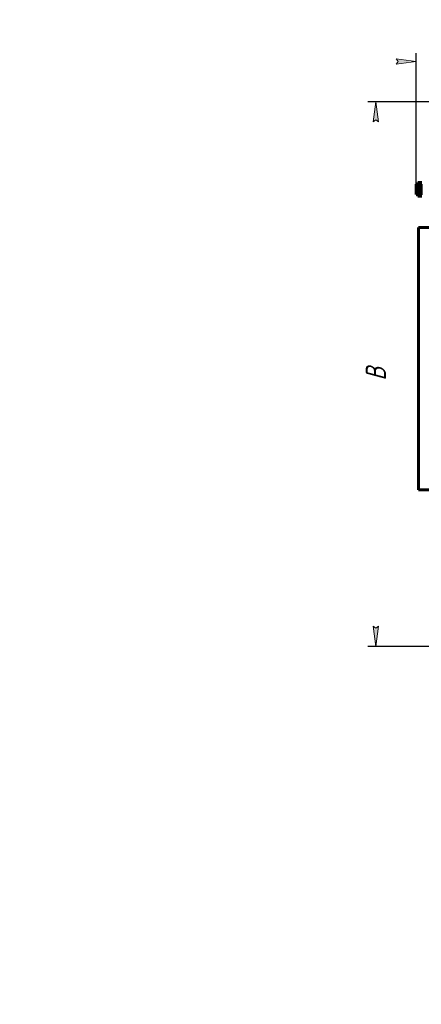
# Model space of a CAD drawing. Header units: millimetres. Extents: x 0 to 297, y 0 to 420.
# Tile 1 of 19: x 0 to 100, y 0 to 244. Entities that reach past the tile are written whole.
import ezdxf

# ---------------------------------------------------------------- set-up
doc = ezdxf.new("R2010")
doc.units = ezdxf.units.MM
doc.linetypes.add('K5LT_BASIC', pattern=[0])
doc.linetypes.add('K5LT_THIN', pattern=[0])
doc.layers.add('Системный слой', color=7, linetype='Continuous')
doc.styles.add('KDIMTEXTSTYLE', font='GOST_AU.SHX', dxfattribs={"width": 0.96, "oblique": 15, "height": 5})
doc.dimstyles.new('KDIMSTYLE (0.25)', dxfattribs={"dimtxt": 5, "dimasz": 1, "dimexe": 2, "dimexo": 0, "dimgap": 1, "dimtad": 1, "dimlfac": 4, "dimtxsty": 'KDIMTEXTSTYLE', "dimsah": 1, "dimcen": 0, "dimdle": 1, "dimadec": 0, "dimazin": 0, "dimtfac": 0.667, "dimtmove": 0, "dimatfit": 3, "dimfxl": 1, "dimtvp": 1, "dimtolj": 1, "dimtzin": 0, "dimarcsym": 0})

# ---------------------------------------------------------------- blocks, each defined once
blk = doc.blocks.new('KDIMARROW_01')
at = {"layer": 'Системный слой'}
blk.add_hatch(color=0, dxfattribs=at).paths.add_polyline_path([(-5, -0.66), (0, 0), (-5, 0.66), (-4.5, 0)])
at = {"layer": 'Системный слой', "color": 0, "linetype": 'K5LT_THIN', "lineweight": 18}
for p, q in [((-4.5, 0), (-5, 0.66)), ((-5, 0.66), (0, 0)), ((0, 0), (-5, -0.66)), ((-5, -0.66), (-4.5, 0)), ((0, 0), (-1, 0))]:
    blk.add_line(p, q, dxfattribs=at)

msp = doc.modelspace()

# ---------------------------------------------------------------- linework, layer by layer
at = {"layer": 'Системный слой', "color": 150, "linetype": 'K5LT_BASIC', "lineweight": 60, "true_color": 0x0080ff}
for p, q in [((98.2796, 203.1293), (98.2796, 201.9551)), ((98.6546, 203.1293), (98.2796, 203.1293)), ((98.817, 203.5418), (98.6546, 203.5418)), ((98.6546, 200.1668), (98.6546, 203.5418)), ((99.4973, 203.5418), (98.817, 203.5418)), ((98.9933, 202.8293), (98.8683, 202.8293)), ((98.8683, 202.1293), (98.8683, 202.8293)), ((99.2324, 202.8293), (98.9933, 202.8293)), ((99.2824, 202.8293), (99.2324, 202.8293)), ((99.2824, 202.8293), (99.3326, 202.8293)), ((99.2824, 202.8293), (99.2824, 202.1293)), ((99.8202, 202.8293), (99.3326, 202.8293)), ((99.4973, 203.5418), (99.6597, 203.5418)), ((98.2796, 201.9551), (98.2796, 201.7535)), ((98.2796, 201.7535), (98.2796, 200.5793)), ((98.6546, 200.5793), (98.2796, 200.5793)), ((98.6546, 200.1668), (98.817, 200.1668)), ((99.4973, 200.1668), (98.817, 200.1668)), ((98.8683, 202.1293), (98.9933, 202.1293)), ((98.8683, 200.8793), (98.8683, 201.5793)), ((98.9933, 201.5793), (98.8683, 201.5793)), ((98.8683, 200.8793), (98.9933, 200.8793)), ((98.9933, 202.1293), (99.2324, 202.1293)), ((99.2324, 201.5793), (98.9933, 201.5793)), ((98.9933, 200.8793), (99.2324, 200.8793)), ((99.2324, 202.1293), (99.2824, 202.1293)), ((99.2824, 201.5793), (99.2324, 201.5793)), ((99.2324, 200.8793), (99.2824, 200.8793)), ((99.3326, 202.1293), (99.2824, 202.1293)), ((99.2824, 201.5793), (99.3326, 201.5793)), ((99.2824, 201.5793), (99.2824, 200.8793)), ((99.3326, 200.8793), (99.2824, 200.8793)), ((99.3326, 202.1293), (99.8202, 202.1293)), ((99.8202, 201.5793), (99.3326, 201.5793)), ((99.3326, 200.8793), (99.8202, 200.8793)), ((99.6597, 200.1668), (99.4973, 200.1668)), ((98.8421, 127.4168), (98.8421, 192.4168)), ((98.8421, 192.4168), (106.0921, 192.4168)), ((106.0921, 127.4168), (98.8421, 127.4168))]:
    msp.add_line(p, q, dxfattribs=at)

# ---------------------------------------------------------------- dimensions: what is measured, and where the dimension line sits
at = {"layer": 'Системный слой', "color": 7}
msp.add_linear_dim(base=(98.2796, 233.5668), p1=(230.697, 200.4013), p2=(98.2796, 201.7535), location=(164.4883, 233.5668), text='\\H5.0;\\W0.965;\\Q15;\\H5.0;\\W0.965;\\Q15;\\Q15;Ш', dimstyle='KDIMSTYLE (0.25)', override={"dimexo": 0, "dimblk1": 'KDIMARROW_01', "dimblk2": 'KDIMARROW_01', "dimse1": 0, "dimse2": 0, "dimclrt": 7, "dimtolj": 1}, dxfattribs=at).render()
msp.add_linear_dim(base=(88.2796, 223.5668), p1=(111.5921, 88.6668), p2=(139.0609, 223.5668), angle=90, location=(88.2796, 156.1168), text='\\H5.0;\\W0.965;\\Q15;\\H5.0;\\W0.965;\\Q15;\\Q15;В', dimstyle='KDIMSTYLE (0.25)', override={"dimexo": 0, "dimblk1": 'KDIMARROW_01', "dimblk2": 'KDIMARROW_01', "dimse1": 0, "dimse2": 0, "dimclrt": 7, "dimtolj": 1}, dxfattribs=at).render()

doc.saveas('drawing.dxf')
